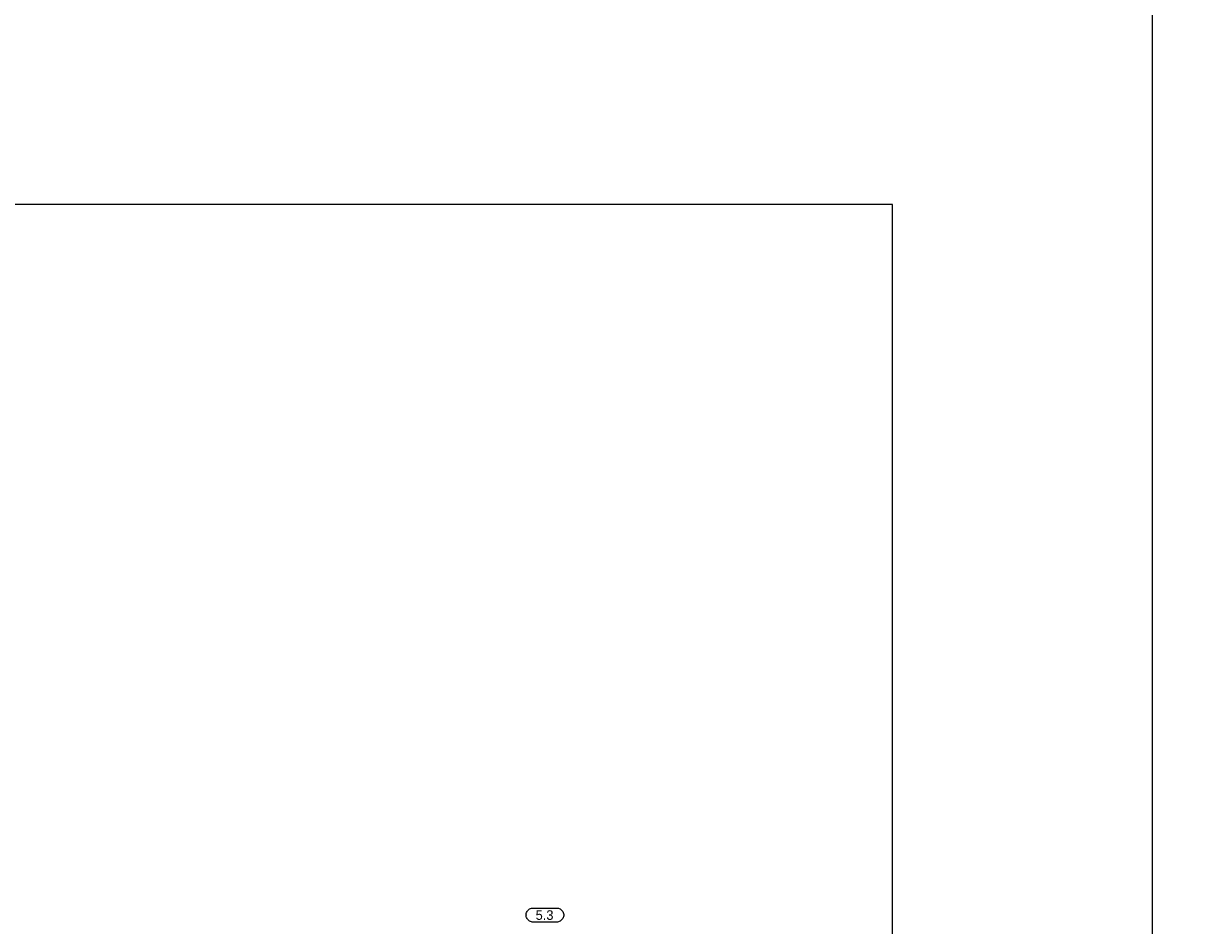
# Model space of a CAD drawing. Header units: millimetres. Extents: x 0 to 203, y 0 to 47.
# Tile 154 of 196: x 165 to 179, y 13 to 24. Entities that reach past the tile are written whole.
import ezdxf

# ---------------------------------------------------------------- set-up
doc = ezdxf.new("R2010")
doc.units = ezdxf.units.MM
doc.layers.add('PDF_Geomertry', color=7, linetype='Continuous')
doc.layers.add('PDF_Text', color=7, linetype='Continuous')
doc.styles.add('PDF Arial', font='txt')

msp = doc.modelspace()

# ---------------------------------------------------------------- linework, layer by layer
at = {"layer": 'PDF_Geomertry', "lineweight": 15}
for points in [[(179.109, 6.116), (179.109, 6.273), (179.109, 6.587), (178.893, 6.587), (178.421, 6.587), (178.421, 7.059), (178.421, 31.215), (178.461, 31.205), (178.382, 31.186), (178.461, 31.167), (178.382, 31.147), (178.461, 31.127), (178.382, 31.108), (178.421, 31.098)], [(175.223, 7.094), (175.223, 21.994), (159.911, 21.994), (159.911, 24.426)]]:
    msp.add_lwpolyline(points, dxfattribs=at)
msp.add_lwpolyline([(171.092, 13.337), (171.103, 13.337), (171.114, 13.335), (171.125, 13.331), (171.136, 13.326), (171.146, 13.319), (171.154, 13.312), (171.162, 13.303), (171.168, 13.294), (171.173, 13.283), (171.177, 13.272), (171.179, 13.261), (171.18, 13.249), (171.18, 13.253), (171.179, 13.242), (171.177, 13.23), (171.173, 13.219), (171.168, 13.209), (171.162, 13.199), (171.154, 13.191), (171.146, 13.183), (171.136, 13.176), (171.125, 13.172), (171.114, 13.168), (171.103, 13.165), (171.092, 13.165), (170.805, 13.165), (170.793, 13.165), (170.782, 13.168), (170.771, 13.172), (170.76, 13.176), (170.751, 13.183), (170.742, 13.191), (170.735, 13.199), (170.728, 13.209), (170.723, 13.219), (170.719, 13.23), (170.717, 13.242), (170.717, 13.253), (170.717, 13.249), (170.717, 13.261), (170.719, 13.272), (170.723, 13.283), (170.728, 13.294), (170.735, 13.303), (170.742, 13.312), (170.751, 13.319), (170.76, 13.326), (170.771, 13.331), (170.782, 13.335), (170.793, 13.337), (170.805, 13.337), (171.092, 13.337)], close=True, dxfattribs=at)

# ---------------------------------------------------------------- texts
at = {"layer": 'PDF_Text', "insert": (170.834, 13.19), "char_height": 0.1181, "attachment_point": 7, "style": 'PDF Arial'}
msp.add_mtext('5.3', dxfattribs=at)

doc.saveas('drawing.dxf')
